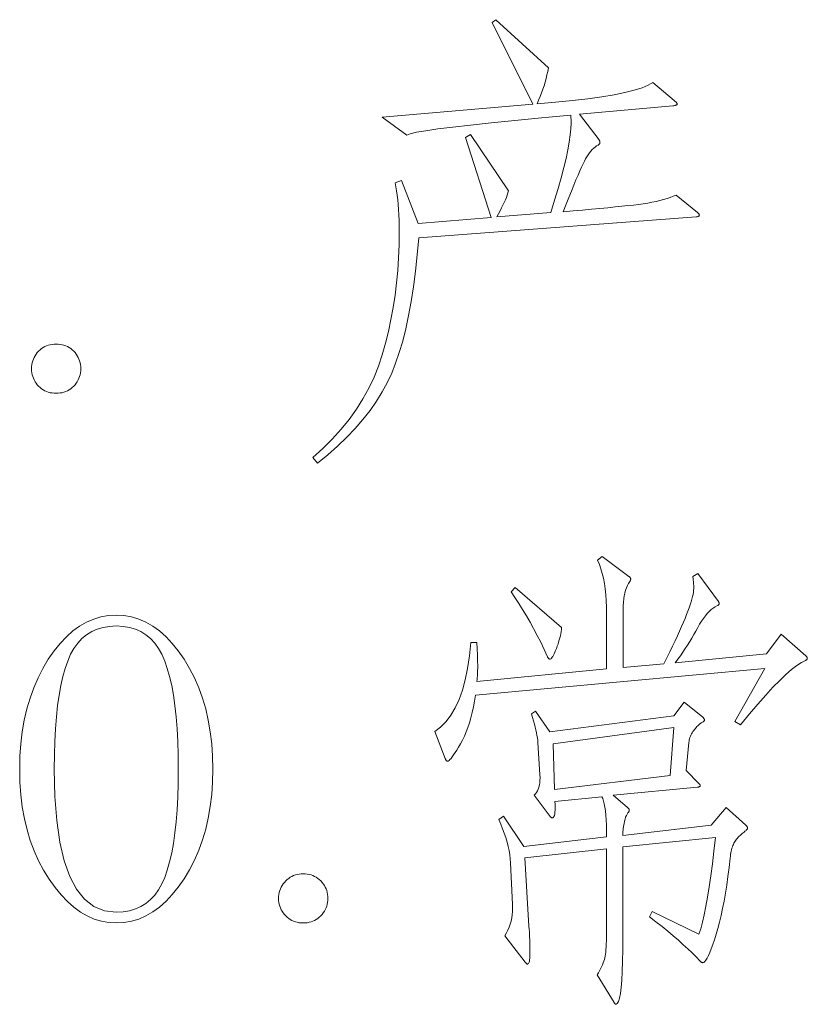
# Model space of a CAD drawing. Extents: x 0 to 1189, y 0 to 841.
# Tile 2 of 129: x 33 to 42, y 28 to 39. Entities that reach past the tile are written whole.
import ezdxf

# ---------------------------------------------------------------- set-up
doc = ezdxf.new("R2010")
doc.units = 0

msp = doc.modelspace()

# ---------------------------------------------------------------- linework, layer by layer
at = {"color": 7, "lineweight": 13}
for points in [[(40.489, 36.442), (40.493, 36.439), (40.497, 36.436), (40.5, 36.433), (40.503, 36.43), (40.505, 36.427), (40.507, 36.424), (40.509, 36.421), (40.51, 36.418), (40.51, 36.416), (40.511, 36.413), (40.51, 36.41), (40.509, 36.408), (40.507, 36.406), (40.505, 36.404), (40.501, 36.402), (40.497, 36.4), (40.492, 36.398), (40.487, 36.397), (40.481, 36.396), (40.474, 36.394), (37.38, 36.162), (37.364, 35.97), (37.344, 35.787), (37.322, 35.614), (37.296, 35.449), (37.268, 35.293), (37.236, 35.146), (37.202, 35.009), (37.164, 34.88), (37.123, 34.76), (37.079, 34.65), (37.03, 34.544), (36.973, 34.44), (36.909, 34.336), (36.838, 34.234), (36.758, 34.133), (36.672, 34.033), (36.578, 33.934), (36.476, 33.836), (36.367, 33.74), (36.25, 33.644), (36.198, 33.707), (36.311, 33.81), (36.416, 33.915), (36.514, 34.024), (36.603, 34.134), (36.685, 34.248), (36.758, 34.364), (36.824, 34.483), (36.882, 34.604), (36.932, 34.729), (36.974, 34.856), (37.01, 34.985), (37.042, 35.116), (37.071, 35.248), (37.095, 35.383), (37.116, 35.519), (37.133, 35.657), (37.147, 35.796), (37.156, 35.938), (37.162, 36.081), (37.164, 36.225), (37.163, 36.292), (37.162, 36.356), (37.159, 36.417), (37.156, 36.476), (37.152, 36.532), (37.147, 36.585), (37.14, 36.636), (37.133, 36.685), (37.125, 36.731), (37.116, 36.775), (37.19, 36.801), (37.375, 36.321), (38.188, 36.389), (37.903, 37.281), (37.956, 37.313), (38.383, 36.685), (38.376, 36.662), (38.368, 36.638), (38.358, 36.612), (38.347, 36.585), (38.334, 36.557), (38.32, 36.527), (38.305, 36.496), (38.289, 36.463), (38.271, 36.43), (38.251, 36.394), (38.853, 36.442), (38.896, 36.58), (38.935, 36.71), (38.969, 36.831), (38.998, 36.944), (39.023, 37.048), (39.044, 37.143), (39.06, 37.23), (39.071, 37.309), (39.078, 37.378), (39.08, 37.44), (39.08, 37.449), (39.08, 37.458), (39.079, 37.468), (39.079, 37.477), (39.079, 37.486), (39.078, 37.495), (39.077, 37.504), (39.077, 37.512), (39.076, 37.521), (39.075, 37.529), (38.748, 37.5), (38.453, 37.472), (38.19, 37.445), (37.959, 37.42), (37.76, 37.397), (37.594, 37.376), (37.459, 37.356), (37.357, 37.339), (37.286, 37.322), (37.248, 37.308), (36.974, 37.508), (38.652, 37.651), (38.198, 38.564), (38.241, 38.596), (38.827, 38.057), (38.82, 38.018), (38.811, 37.979), (38.802, 37.939), (38.791, 37.899), (38.779, 37.859), (38.766, 37.819), (38.751, 37.779), (38.735, 37.738), (38.718, 37.697), (38.7, 37.656), (38.906, 37.674), (39.095, 37.693), (39.266, 37.713), (39.421, 37.735), (39.559, 37.758), (39.68, 37.782), (39.784, 37.808), (39.871, 37.835), (39.94, 37.864), (39.993, 37.894), (40.231, 37.693), (40.237, 37.688), (40.242, 37.683), (40.247, 37.678), (40.251, 37.674), (40.255, 37.67), (40.257, 37.666), (40.26, 37.663), (40.261, 37.659), (40.262, 37.656), (40.262, 37.653), (40.262, 37.651), (40.261, 37.649), (40.258, 37.646), (40.255, 37.644), (40.251, 37.642), (40.245, 37.64), (40.239, 37.639), (40.232, 37.637), (40.224, 37.636), (40.215, 37.635), (39.175, 37.54), (39.391, 37.255), (39.393, 37.252), (39.395, 37.249), (39.397, 37.245), (39.398, 37.242), (39.399, 37.239), (39.4, 37.236), (39.401, 37.233), (39.402, 37.23), (39.402, 37.226), (39.402, 37.223), (39.402, 37.22), (39.401, 37.217), (39.4, 37.214), (39.399, 37.211), (39.397, 37.209), (39.394, 37.206), (39.392, 37.204), (39.388, 37.201), (39.385, 37.199), (39.381, 37.197), (39.364, 37.186), (39.348, 37.174), (39.332, 37.16), (39.316, 37.145), (39.3, 37.128), (39.285, 37.108), (39.27, 37.088), (39.256, 37.065), (39.242, 37.041), (39.228, 37.015), (39.213, 36.985), (39.196, 36.949), (39.178, 36.908), (39.157, 36.86), (39.134, 36.807), (39.109, 36.748), (39.083, 36.683), (39.054, 36.612), (39.023, 36.535), (38.99, 36.452), (39.102, 36.462), (39.208, 36.471), (39.308, 36.48), (39.401, 36.488), (39.488, 36.497), (39.57, 36.505), (39.644, 36.513), (39.713, 36.52), (39.776, 36.527), (39.832, 36.534), (39.884, 36.542), (39.934, 36.549), (39.982, 36.558), (40.027, 36.567), (40.07, 36.577), (40.111, 36.588), (40.15, 36.599), (40.186, 36.611), (40.22, 36.624), (40.252, 36.637)], [(33.336, 34.425), (33.313, 34.426), (33.291, 34.429), (33.27, 34.432), (33.249, 34.438), (33.229, 34.445), (33.21, 34.454), (33.192, 34.464), (33.174, 34.476), (33.157, 34.489), (33.141, 34.505), (33.126, 34.521), (33.113, 34.538), (33.101, 34.555), (33.09, 34.574), (33.082, 34.593), (33.075, 34.613), (33.069, 34.633), (33.065, 34.655), (33.063, 34.677), (33.062, 34.7), (33.063, 34.723), (33.065, 34.745), (33.069, 34.766), (33.075, 34.787), (33.082, 34.807), (33.09, 34.826), (33.101, 34.844), (33.113, 34.862), (33.126, 34.879), (33.141, 34.895), (33.157, 34.91), (33.174, 34.924), (33.192, 34.936), (33.21, 34.946), (33.229, 34.955), (33.249, 34.962), (33.27, 34.967), (33.291, 34.971), (33.313, 34.974), (33.336, 34.974), (33.359, 34.974), (33.381, 34.971), (33.403, 34.967), (33.423, 34.962), (33.443, 34.955), (33.462, 34.946), (33.481, 34.936), (33.499, 34.924), (33.515, 34.91), (33.532, 34.895), (33.547, 34.879), (33.56, 34.862), (33.572, 34.844), (33.582, 34.826), (33.591, 34.807), (33.598, 34.787), (33.604, 34.766), (33.608, 34.745), (33.61, 34.723), (33.611, 34.7), (33.61, 34.677), (33.608, 34.655), (33.604, 34.633), (33.598, 34.613), (33.591, 34.593), (33.582, 34.574), (33.572, 34.555), (33.56, 34.538), (33.547, 34.521), (33.532, 34.505), (33.515, 34.489), (33.499, 34.476), (33.481, 34.464), (33.462, 34.454), (33.443, 34.445), (33.423, 34.438), (33.403, 34.432), (33.381, 34.429), (33.359, 34.426)], [(41.698, 31.495), (41.701, 31.492), (41.704, 31.489), (41.706, 31.486), (41.708, 31.483), (41.71, 31.48), (41.712, 31.477), (41.713, 31.475), (41.714, 31.472), (41.714, 31.469), (41.714, 31.466), (41.714, 31.464), (41.713, 31.461), (41.712, 31.459), (41.711, 31.456), (41.709, 31.454), (41.707, 31.452), (41.704, 31.449), (41.701, 31.447), (41.697, 31.445), (41.693, 31.443), (41.648, 31.42), (41.597, 31.387), (41.539, 31.343), (41.476, 31.287), (41.407, 31.221), (41.331, 31.144), (41.25, 31.055), (41.163, 30.956), (41.069, 30.846), (40.97, 30.725), (40.906, 30.762), (41.239, 31.353), (38.014, 31.057), (38.002, 30.989), (37.99, 30.924), (37.976, 30.862), (37.962, 30.803), (37.946, 30.747), (37.928, 30.694), (37.91, 30.645), (37.89, 30.598), (37.869, 30.554), (37.847, 30.514), (37.825, 30.476), (37.805, 30.443), (37.787, 30.414), (37.77, 30.389), (37.754, 30.367), (37.741, 30.349), (37.728, 30.336), (37.718, 30.326), (37.709, 30.32), (37.702, 30.318), (37.699, 30.319), (37.696, 30.32), (37.693, 30.321), (37.69, 30.323), (37.688, 30.326), (37.685, 30.33), (37.683, 30.334), (37.68, 30.339), (37.678, 30.344), (37.676, 30.35), (37.56, 30.651), (37.625, 30.7), (37.685, 30.76), (37.74, 30.831), (37.788, 30.914), (37.831, 31.007), (37.869, 31.112), (37.9, 31.228), (37.926, 31.355), (37.946, 31.494), (37.961, 31.643), (38.029, 31.643), (38.03, 31.62), (38.031, 31.597), (38.032, 31.574), (38.033, 31.552), (38.034, 31.529), (38.035, 31.507), (38.036, 31.485), (38.036, 31.463), (38.037, 31.441), (38.037, 31.419), (38.038, 31.397), (38.038, 31.376), (38.038, 31.355), (38.037, 31.334), (38.037, 31.313), (38.036, 31.292), (38.035, 31.271), (38.033, 31.251), (38.031, 31.231), (38.029, 31.21), (39.476, 31.348), (39.476, 31.965), (39.475, 32.039), (39.472, 32.109), (39.467, 32.176), (39.46, 32.241), (39.451, 32.302), (39.44, 32.36), (39.427, 32.415), (39.412, 32.467), (39.395, 32.516), (39.376, 32.562), (39.428, 32.604), (39.724, 32.382), (39.728, 32.379), (39.732, 32.376), (39.735, 32.373), (39.737, 32.37), (39.74, 32.367), (39.742, 32.364), (39.743, 32.361), (39.744, 32.359), (39.745, 32.356), (39.745, 32.353), (39.745, 32.351), (39.745, 32.348), (39.744, 32.345), (39.743, 32.342), (39.742, 32.339), (39.741, 32.337), (39.74, 32.334), (39.738, 32.331), (39.737, 32.327), (39.735, 32.324), (39.72, 32.303), (39.708, 32.28), (39.697, 32.254), (39.687, 32.226), (39.679, 32.196), (39.672, 32.164), (39.667, 32.13), (39.664, 32.093), (39.661, 32.054), (39.661, 32.013), (39.661, 31.363), (40.115, 31.406), (40.149, 31.474), (40.181, 31.539), (40.211, 31.601), (40.239, 31.661), (40.265, 31.717), (40.289, 31.771), (40.312, 31.821), (40.333, 31.869), (40.351, 31.913), (40.368, 31.955), (40.383, 31.994), (40.397, 32.031), (40.408, 32.065), (40.419, 32.097), (40.427, 32.128), (40.435, 32.156), (40.44, 32.181), (40.444, 32.205), (40.446, 32.226), (40.447, 32.245), (40.447, 32.263), (40.447, 32.279), (40.446, 32.295), (40.446, 32.31), (40.445, 32.324), (40.443, 32.338), (40.442, 32.35), (40.44, 32.362), (40.439, 32.372), (40.437, 32.382), (40.495, 32.414), (40.722, 32.103), (40.724, 32.099), (40.726, 32.096), (40.727, 32.094), (40.728, 32.091), (40.73, 32.088), (40.731, 32.085), (40.731, 32.083), (40.732, 32.081), (40.732, 32.078), (40.732, 32.076), (40.732, 32.074), (40.731, 32.072), (40.73, 32.07), (40.729, 32.068), (40.727, 32.066), (40.725, 32.063), (40.722, 32.061), (40.719, 32.059), (40.715, 32.057), (40.711, 32.055), (40.688, 32.043), (40.665, 32.028), (40.643, 32.011), (40.62, 31.99), (40.598, 31.967), (40.577, 31.941), (40.555, 31.913), (40.534, 31.881), (40.513, 31.847), (40.492, 31.81), (40.471, 31.771), (40.449, 31.732), (40.426, 31.693), (40.403, 31.654), (40.378, 31.615), (40.352, 31.576), (40.326, 31.536), (40.299, 31.496), (40.27, 31.456), (40.241, 31.416), (41.26, 31.517), (41.424, 31.738)], [(38.974, 31.812), (38.972, 31.789), (38.969, 31.766), (38.965, 31.742), (38.96, 31.719), (38.955, 31.695), (38.948, 31.672), (38.941, 31.648), (38.934, 31.625), (38.925, 31.601), (38.916, 31.577), (38.907, 31.555), (38.898, 31.535), (38.89, 31.517), (38.883, 31.501), (38.875, 31.488), (38.869, 31.478), (38.863, 31.469), (38.857, 31.463), (38.852, 31.46), (38.848, 31.459), (38.844, 31.459), (38.84, 31.46), (38.836, 31.461), (38.832, 31.463), (38.829, 31.465), (38.826, 31.468), (38.823, 31.471), (38.821, 31.475), (38.818, 31.48), (38.816, 31.485), (38.779, 31.566), (38.741, 31.646), (38.702, 31.723), (38.662, 31.798), (38.622, 31.872), (38.581, 31.943), (38.539, 32.012), (38.497, 32.08), (38.453, 32.145), (38.41, 32.208), (38.457, 32.256)], [(34.007, 31.949), (34.093, 31.945), (34.177, 31.93), (34.259, 31.905), (34.338, 31.87), (34.415, 31.826), (34.49, 31.772), (34.562, 31.708), (34.632, 31.634), (34.699, 31.55), (34.764, 31.456), (34.825, 31.355), (34.879, 31.249), (34.927, 31.138), (34.969, 31.023), (35.004, 30.902), (35.033, 30.777), (35.055, 30.647), (35.071, 30.512), (35.081, 30.373), (35.084, 30.229), (35.081, 30.085), (35.071, 29.946), (35.055, 29.813), (35.033, 29.683), (35.004, 29.559), (34.969, 29.439), (34.927, 29.324), (34.879, 29.213), (34.825, 29.107), (34.764, 29.006), (34.699, 28.913), (34.632, 28.829), (34.562, 28.755), (34.49, 28.691), (34.415, 28.636), (34.338, 28.592), (34.259, 28.557), (34.177, 28.533), (34.093, 28.518), (34.007, 28.513), (33.923, 28.518), (33.842, 28.532), (33.762, 28.557), (33.684, 28.591), (33.608, 28.635), (33.534, 28.689), (33.462, 28.752), (33.392, 28.825), (33.324, 28.908), (33.257, 29.001), (33.195, 29.101), (33.139, 29.206), (33.09, 29.317), (33.048, 29.432), (33.012, 29.552), (32.982, 29.677), (32.959, 29.808), (32.943, 29.943), (32.933, 30.083), (32.93, 30.229), (32.933, 30.373), (32.943, 30.512), (32.959, 30.647), (32.981, 30.777), (33.01, 30.902), (33.045, 31.023), (33.086, 31.138), (33.134, 31.249), (33.189, 31.355), (33.249, 31.456), (33.314, 31.55), (33.382, 31.634), (33.452, 31.708), (33.524, 31.772), (33.598, 31.826), (33.675, 31.87), (33.755, 31.905), (33.836, 31.93), (33.92, 31.945)], [(34.007, 28.634), (34.083, 28.638), (34.153, 28.65), (34.22, 28.669), (34.281, 28.696), (34.337, 28.731), (34.389, 28.774), (34.436, 28.824), (34.478, 28.883), (34.515, 28.949), (34.548, 29.022), (34.576, 29.104), (34.602, 29.195), (34.625, 29.294), (34.644, 29.401), (34.661, 29.518), (34.674, 29.643), (34.685, 29.776), (34.692, 29.918), (34.697, 30.069), (34.698, 30.229), (34.697, 30.388), (34.692, 30.539), (34.685, 30.681), (34.674, 30.815), (34.661, 30.94), (34.644, 31.056), (34.625, 31.165), (34.602, 31.264), (34.576, 31.355), (34.548, 31.437), (34.515, 31.512), (34.478, 31.578), (34.436, 31.637), (34.389, 31.687), (34.337, 31.73), (34.281, 31.766), (34.22, 31.793), (34.153, 31.812), (34.083, 31.824), (34.007, 31.828), (33.931, 31.824), (33.86, 31.812), (33.794, 31.793), (33.733, 31.766), (33.676, 31.73), (33.624, 31.687), (33.578, 31.637), (33.535, 31.578), (33.498, 31.512), (33.466, 31.437), (33.437, 31.355), (33.412, 31.264), (33.389, 31.165), (33.369, 31.056), (33.353, 30.94), (33.339, 30.815), (33.329, 30.681), (33.321, 30.539), (33.317, 30.388), (33.315, 30.229), (33.322, 29.926), (33.343, 29.655), (33.377, 29.415), (33.426, 29.208), (33.488, 29.033), (33.564, 28.889), (33.654, 28.778), (33.758, 28.698), (33.875, 28.65)], [(40.811, 29.801), (41.028, 29.606), (41.032, 29.601), (41.036, 29.597), (41.039, 29.594), (41.041, 29.59), (41.044, 29.586), (41.046, 29.583), (41.047, 29.58), (41.048, 29.577), (41.049, 29.574), (41.049, 29.571), (41.048, 29.568), (41.047, 29.565), (41.044, 29.56), (41.039, 29.555), (41.034, 29.549), (41.027, 29.543), (41.019, 29.536), (41.01, 29.528), (41, 29.52), (40.988, 29.511), (40.976, 29.501), (40.965, 29.491), (40.954, 29.481), (40.944, 29.47), (40.935, 29.46), (40.926, 29.449), (40.918, 29.438), (40.91, 29.426), (40.903, 29.414), (40.896, 29.402), (40.89, 29.39), (40.884, 29.376), (40.879, 29.362), (40.874, 29.347), (40.87, 29.33), (40.866, 29.313), (40.862, 29.295), (40.859, 29.276), (40.856, 29.257), (40.854, 29.236), (40.842, 29.132), (40.829, 29.031), (40.815, 28.936), (40.801, 28.844), (40.786, 28.757), (40.77, 28.674), (40.753, 28.596), (40.735, 28.521), (40.717, 28.452), (40.698, 28.386), (40.679, 28.326), (40.661, 28.272), (40.643, 28.225), (40.627, 28.183), (40.612, 28.149), (40.597, 28.12), (40.583, 28.098), (40.57, 28.082), (40.559, 28.073), (40.548, 28.069), (40.545, 28.07), (40.543, 28.07), (40.54, 28.071), (40.537, 28.073), (40.534, 28.075), (40.531, 28.077), (40.528, 28.08), (40.524, 28.083), (40.52, 28.086), (40.516, 28.09), (40.474, 28.133), (40.429, 28.178), (40.381, 28.223), (40.33, 28.27), (40.276, 28.319), (40.218, 28.369), (40.157, 28.42), (40.094, 28.472), (40.026, 28.526), (39.956, 28.581), (39.983, 28.64), (40.505, 28.386), (40.525, 28.449), (40.545, 28.522), (40.564, 28.605), (40.583, 28.699), (40.602, 28.802), (40.62, 28.915), (40.638, 29.038), (40.656, 29.172), (40.673, 29.315), (40.69, 29.468), (39.655, 29.363), (39.655, 28.354), (39.655, 28.212), (39.652, 28.085), (39.649, 27.972), (39.644, 27.875), (39.637, 27.792), (39.629, 27.725), (39.619, 27.672), (39.608, 27.635), (39.595, 27.612), (39.581, 27.605), (39.579, 27.605), (39.577, 27.606), (39.575, 27.607), (39.573, 27.608), (39.571, 27.61), (39.569, 27.612), (39.567, 27.615), (39.565, 27.618), (39.562, 27.622), (39.56, 27.626), (39.37, 27.932), (39.384, 27.956), (39.398, 27.979), (39.409, 28.002), (39.42, 28.024), (39.43, 28.046), (39.438, 28.066), (39.445, 28.087), (39.451, 28.106), (39.456, 28.125), (39.46, 28.143), (39.463, 28.163), (39.466, 28.187), (39.468, 28.214), (39.47, 28.245), (39.472, 28.279), (39.473, 28.317), (39.474, 28.359), (39.475, 28.405), (39.476, 28.454), (39.476, 28.508), (39.476, 29.342), (38.563, 29.241), (38.61, 28.476), (38.612, 28.445), (38.614, 28.415), (38.615, 28.386), (38.617, 28.356), (38.618, 28.327), (38.619, 28.299), (38.62, 28.271), (38.62, 28.243), (38.621, 28.215), (38.621, 28.188), (38.62, 28.163), (38.62, 28.14), (38.618, 28.12), (38.616, 28.102), (38.614, 28.087), (38.611, 28.075), (38.608, 28.066), (38.604, 28.059), (38.599, 28.055), (38.594, 28.054), (38.592, 28.054), (38.59, 28.054), (38.587, 28.055), (38.585, 28.057), (38.582, 28.059), (38.58, 28.061), (38.577, 28.064), (38.574, 28.067), (38.571, 28.071), (38.568, 28.075), (38.341, 28.37), (38.359, 28.401), (38.375, 28.433), (38.388, 28.466), (38.4, 28.5), (38.41, 28.534), (38.417, 28.569), (38.422, 28.605), (38.425, 28.642), (38.426, 28.68), (38.425, 28.719), (38.404, 29.183), (38.401, 29.228), (38.396, 29.274), (38.388, 29.32), (38.378, 29.367), (38.366, 29.416), (38.352, 29.465), (38.335, 29.514), (38.316, 29.565), (38.295, 29.617), (38.272, 29.669), (38.325, 29.706), (38.552, 29.368), (39.476, 29.474), (39.475, 29.542), (39.474, 29.605), (39.471, 29.663), (39.467, 29.715), (39.463, 29.763), (39.457, 29.805), (39.45, 29.842), (39.442, 29.874), (39.433, 29.901), (39.423, 29.922), (38.9, 29.87), (38.902, 29.834), (38.903, 29.803), (38.902, 29.775), (38.9, 29.751), (38.898, 29.731), (38.894, 29.714), (38.889, 29.701), (38.884, 29.692), (38.877, 29.687), (38.869, 29.685), (38.867, 29.685), (38.865, 29.685), (38.862, 29.686), (38.86, 29.687), (38.858, 29.689), (38.856, 29.69), (38.854, 29.693), (38.852, 29.695), (38.85, 29.698), (38.848, 29.701), (38.668, 29.938), (38.682, 29.953), (38.694, 29.969), (38.705, 29.987), (38.714, 30.007), (38.721, 30.029), (38.726, 30.053), (38.73, 30.078), (38.732, 30.105), (38.733, 30.134), (38.732, 30.165), (38.71, 30.529), (38.708, 30.553), (38.704, 30.579), (38.699, 30.607), (38.694, 30.636), (38.687, 30.667), (38.679, 30.699), (38.67, 30.733), (38.66, 30.769), (38.649, 30.807), (38.637, 30.846), (38.684, 30.878), (38.842, 30.646), (40.225, 30.825), (40.342, 30.978), (40.548, 30.809), (40.552, 30.805), (40.555, 30.801), (40.558, 30.797), (40.561, 30.794), (40.563, 30.791), (40.565, 30.788), (40.567, 30.785), (40.568, 30.782), (40.568, 30.78), (40.569, 30.778), (40.568, 30.775), (40.567, 30.773), (40.565, 30.77), (40.563, 30.767), (40.559, 30.764), (40.555, 30.761), (40.551, 30.758), (40.545, 30.754), (40.539, 30.75), (40.532, 30.746), (40.524, 30.741), (40.516, 30.736), (40.509, 30.729), (40.5, 30.722), (40.492, 30.714), (40.484, 30.705), (40.475, 30.696), (40.466, 30.685), (40.457, 30.674), (40.447, 30.661), (40.438, 30.649), (40.43, 30.636), (40.423, 30.623), (40.416, 30.61), (40.41, 30.597), (40.405, 30.583), (40.401, 30.57), (40.398, 30.557), (40.396, 30.543), (40.394, 30.529), (40.363, 30.213), (40.505, 30.07), (40.508, 30.067), (40.511, 30.064), (40.513, 30.061), (40.515, 30.058), (40.517, 30.056), (40.519, 30.053), (40.52, 30.051), (40.52, 30.048), (40.521, 30.046), (40.521, 30.044), (40.521, 30.042), (40.52, 30.04), (40.518, 30.038), (40.516, 30.036), (40.513, 30.035), (40.51, 30.033), (40.506, 30.032), (40.501, 30.03), (40.495, 30.029), (40.489, 30.028), (39.55, 29.938), (39.708, 29.801), (39.712, 29.798), (39.716, 29.795), (39.719, 29.792), (39.722, 29.789), (39.724, 29.786), (39.726, 29.783), (39.727, 29.78), (39.728, 29.777), (39.729, 29.775), (39.729, 29.772), (39.729, 29.769), (39.729, 29.766), (39.728, 29.764), (39.727, 29.761), (39.725, 29.758), (39.724, 29.755), (39.722, 29.752), (39.719, 29.749), (39.716, 29.746), (39.713, 29.743), (39.704, 29.729), (39.696, 29.712), (39.688, 29.693), (39.681, 29.672), (39.675, 29.648), (39.67, 29.621), (39.665, 29.592), (39.661, 29.56), (39.658, 29.526), (39.655, 29.489), (40.643, 29.606)], [(40.225, 30.693), (38.879, 30.514), (38.895, 30.002), (40.183, 30.16)], [(36.092, 28.513), (36.069, 28.514), (36.047, 28.516), (36.026, 28.52), (36.005, 28.525), (35.985, 28.533), (35.966, 28.541), (35.948, 28.552), (35.93, 28.563), (35.913, 28.577), (35.897, 28.592), (35.882, 28.608), (35.868, 28.625), (35.856, 28.643), (35.846, 28.661), (35.837, 28.68), (35.83, 28.7), (35.825, 28.721), (35.821, 28.742), (35.818, 28.764), (35.817, 28.787), (35.818, 28.81), (35.821, 28.832), (35.825, 28.854), (35.83, 28.874), (35.837, 28.894), (35.846, 28.913), (35.856, 28.932), (35.868, 28.949), (35.882, 28.966), (35.897, 28.983), (35.913, 28.998), (35.93, 29.011), (35.948, 29.023), (35.966, 29.033), (35.985, 29.042), (36.005, 29.049), (36.026, 29.055), (36.047, 29.059), (36.069, 29.061), (36.092, 29.062), (36.115, 29.061), (36.137, 29.059), (36.158, 29.055), (36.179, 29.049), (36.199, 29.042), (36.218, 29.033), (36.236, 29.023), (36.254, 29.011), (36.271, 28.998), (36.287, 28.983), (36.302, 28.966), (36.316, 28.949), (36.328, 28.932), (36.338, 28.913), (36.347, 28.894), (36.354, 28.874), (36.359, 28.854), (36.363, 28.832), (36.366, 28.81), (36.367, 28.787), (36.366, 28.764), (36.363, 28.742), (36.359, 28.721), (36.354, 28.7), (36.347, 28.68), (36.338, 28.661), (36.328, 28.643), (36.316, 28.625), (36.302, 28.608), (36.287, 28.592), (36.271, 28.577), (36.254, 28.563), (36.236, 28.552), (36.218, 28.541), (36.199, 28.533), (36.179, 28.525), (36.158, 28.52), (36.137, 28.516), (36.115, 28.514)]]:
    msp.add_lwpolyline(points, close=True, dxfattribs=at)

doc.saveas('drawing.dxf')
